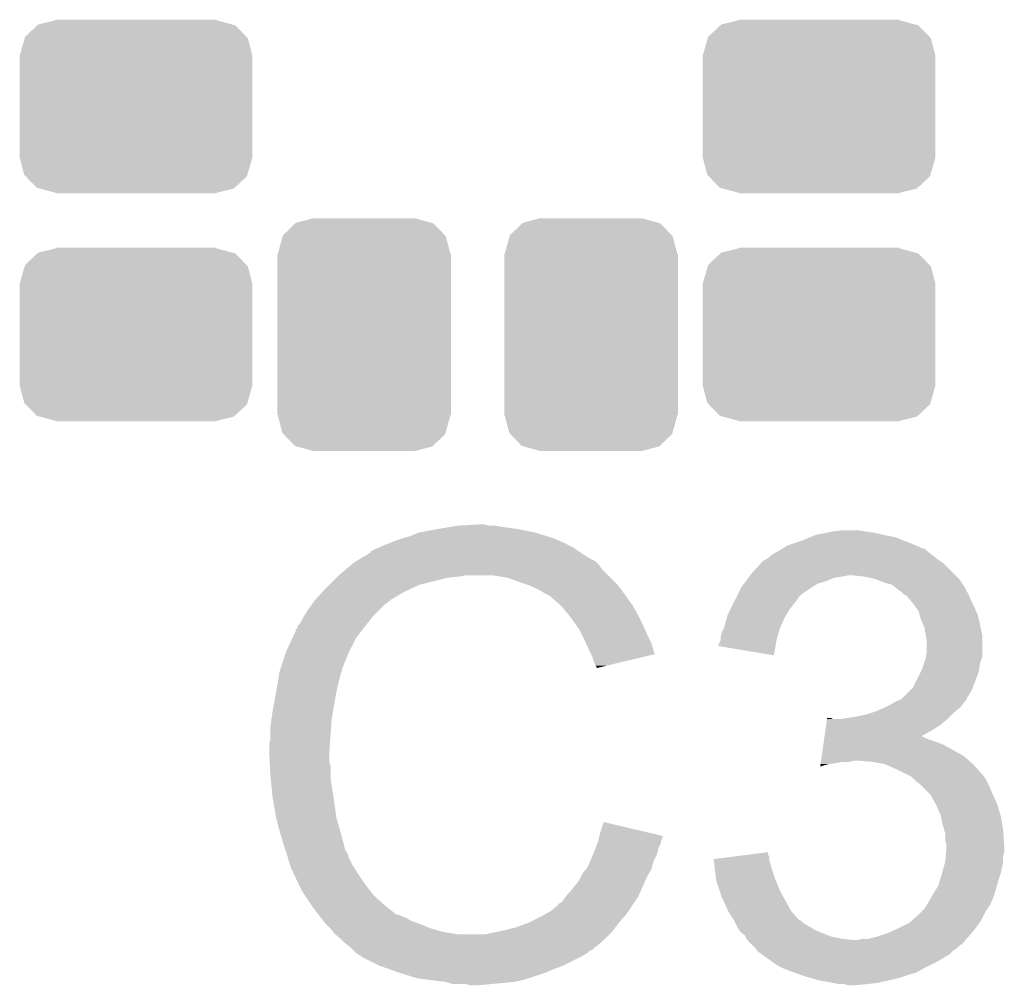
# Model space of a CAD drawing. Extents: x -0.05 to 0.95, y -0.15 to 1.54.
# Tile 39 of 45: x 0.4104 to 0.4955, y 1.2443 to 1.3277. Entities that reach past the tile are written whole.
import ezdxf

# ---------------------------------------------------------------- set-up
doc = ezdxf.new("R2010")
doc.units = 0
doc.layers.get('0').update_dxf_attribs({"linetype": 'CONTINUOUS'})
doc.layers.add('ACCEL_35_CLICK_V101_GTO', color=14, linetype='CONTINUOUS')
doc.layers.add('ACCEL_35_CLICK_V101_GTS', color=12, linetype='CONTINUOUS')

# ---------------------------------------------------------------- blocks, each defined once
blk = doc.blocks.new('CUSTOM_77')
for points in [[(-0.009584, 0.00602), (-0.00853, 0.00701), (0.009538, 0.00602), (0.008578, 0.00701)], [(-0.00853, 0.00701), (-0.008455, 0.007081), (0.008578, 0.00701), (0.008316, 0.007081)], [(-0.008455, 0.007081), (-0.00695, 0.00745), (0.008316, 0.007081), (0.00695, 0.00745)], [(-0.00695, 0.00745), (-0.00695, 0.0075), (0.00695, 0.00745), (0.00695, 0.0075)], [(-0.009619, 0.005898), (-0.009584, 0.00602), (0.009657, 0.005898), (0.009538, 0.00602)], [(-0.01005, 0.0044), (-0.009619, 0.005898), (0.01005, 0.0044), (0.009657, 0.005898)], [(-0.01005, -0.0044), (-0.01005, 0.0044), (0.01005, -0.0044), (0.01005, 0.0044)], [(-0.009657, -0.005898), (-0.01005, -0.0044), (0.009619, -0.005898), (0.01005, -0.0044)], [(-0.009538, -0.00602), (-0.009657, -0.005898), (0.009584, -0.00602), (0.009619, -0.005898)], [(-0.008578, -0.00701), (-0.009538, -0.00602), (0.00853, -0.00701), (0.009584, -0.00602)], [(-0.008316, -0.007081), (-0.008578, -0.00701), (0.008455, -0.007081), (0.00853, -0.00701)], [(-0.00695, -0.00745), (-0.008316, -0.007081), (0.00695, -0.00745), (0.008455, -0.007081)], [(-0.00695, -0.0075), (-0.00695, -0.00745), (0.00695, -0.0075), (0.00695, -0.00745)]]:
    blk.add_solid(points)
blk = doc.blocks.new('CUSTOM_78')
for points in [[(-0.00701, 0.008578), (-0.005946, 0.00961), (0.006979, 0.008578), (0.005978, 0.00961)], [(-0.005946, 0.00961), (-0.005898, 0.009657), (0.005978, 0.00961), (0.005812, 0.009657)], [(-0.005898, 0.009657), (-0.0044, 0.01005), (0.005812, 0.009657), (0.0044, 0.01005)], [(-0.007032, 0.008498), (-0.00701, 0.008578), (0.007057, 0.008498), (0.006979, 0.008578)], [(-0.00745, 0.007), (-0.007032, 0.008498), (0.00745, 0.007), (0.007057, 0.008498)], [(-0.0075, -0.00695), (-0.0075, 0.00695), (0.0075, -0.00695), (0.0075, 0.00695)], [(-0.00745, 0.00695), (-0.00745, 0.007), (0.00745, 0.00695), (0.00745, 0.007)], [(-0.00745, -0.007), (-0.00745, -0.00695), (0.00745, -0.007), (0.00745, -0.00695)], [(-0.007057, -0.008498), (-0.00745, -0.007), (0.007032, -0.008498), (0.00745, -0.007)], [(-0.006979, -0.008578), (-0.007057, -0.008498), (0.00701, -0.008578), (0.007032, -0.008498)], [(-0.005978, -0.00961), (-0.006979, -0.008578), (0.005946, -0.00961), (0.00701, -0.008578)], [(-0.005811, -0.009657), (-0.005978, -0.00961), (0.005898, -0.009657), (0.005946, -0.00961)], [(-0.0044, -0.01005), (-0.005811, -0.009657), (0.0044, -0.01005), (0.005898, -0.009657)]]:
    blk.add_solid(points)

msp = doc.modelspace()

# ---------------------------------------------------------------- linework, layer by layer
at = {"layer": 'ACCEL_35_CLICK_V101_GTO'}
for points in [[(0.4449, 1.2834), (0.4465, 1.2837), (0.455, 1.2834), (0.4535, 1.2837)], [(0.4465, 1.2837), (0.4477, 1.2839), (0.4535, 1.2837), (0.4521, 1.2839)], [(0.4477, 1.2839), (0.4483, 1.284), (0.4521, 1.2839), (0.4515, 1.284)], [(0.4483, 1.284), (0.4501, 1.2841), (0.451, 1.284), (0.4506, 1.2841)], [(0.4802, 1.2834), (0.4807, 1.2835), (0.4842, 1.2834), (0.4835, 1.2835)], [(0.4807, 1.2835), (0.4815, 1.2836), (0.4835, 1.2835), (0.4829, 1.2836)], [(0.4424, 1.2825), (0.4429, 1.2827), (0.4575, 1.2825), (0.45705, 1.2827)], [(0.4429, 1.2827), (0.4435, 1.2829), (0.45705, 1.2827), (0.4566, 1.2829)], [(0.4435, 1.2829), (0.4442, 1.2831), (0.4566, 1.2829), (0.45596, 1.2831)], [(0.4442, 1.2831), (0.4449, 1.2834), (0.45596, 1.2831), (0.455, 1.2834)], [(0.4768, 1.2823), (0.478, 1.2827), (0.48785, 1.2823), (0.48685, 1.2827)], [(0.478, 1.2827), (0.47872, 1.283), (0.48685, 1.2827), (0.4861, 1.283)], [(0.47872, 1.283), (0.4792, 1.2832), (0.4861, 1.283), (0.4851, 1.2832)], [(0.4792, 1.2832), (0.4802, 1.2834), (0.4851, 1.2832), (0.4842, 1.2834)], [(0.4408, 1.2817), (0.440801, 1.2818), (0.458859, 1.2817), (0.45872, 1.2818)], [(0.440801, 1.2818), (0.4412, 1.282), (0.45872, 1.2818), (0.45844, 1.282)], [(0.4412, 1.282), (0.4415, 1.2821), (0.45844, 1.282), (0.4583, 1.2821)], [(0.4415, 1.2821), (0.4419, 1.2823), (0.4583, 1.2821), (0.4579, 1.2823)], [(0.4419, 1.2823), (0.4424, 1.2825), (0.4579, 1.2823), (0.4575, 1.2825)], [(0.4756, 1.2816), (0.476, 1.2818), (0.4891, 1.2816), (0.48885, 1.2818)], [(0.476, 1.2818), (0.4763, 1.282), (0.48885, 1.2818), (0.4886, 1.282)], [(0.4763, 1.282), (0.476466, 1.2821), (0.4886, 1.282), (0.488201, 1.2821)], [(0.476466, 1.2821), (0.476632, 1.282199), (0.488201, 1.2821), (0.4882, 1.282199)], [(0.476632, 1.282199), (0.476633, 1.2822), (0.4882, 1.282199), (0.4881, 1.2822)], [(0.476633, 1.2822), (0.4768, 1.2823), (0.4881, 1.2822), (0.48785, 1.2823)], [(0.4393, 1.2808), (0.439466, 1.2809), (0.4603, 1.2808), (0.4602, 1.2809)], [(0.439466, 1.2809), (0.439633, 1.281), (0.4602, 1.2809), (0.46, 1.281)], [(0.439633, 1.281), (0.439799, 1.2811), (0.46, 1.281), (0.4599, 1.2811)], [(0.439799, 1.2811), (0.4398, 1.2811), (0.4599, 1.2811), (0.4598, 1.2811)], [(0.4398, 1.2811), (0.440633, 1.2816), (0.4598, 1.2811), (0.459, 1.2816)], [(0.440633, 1.2816), (0.4408, 1.2817), (0.459, 1.2816), (0.458859, 1.2817)], [(0.474427, 1.2807), (0.4747, 1.281), (0.4903, 1.2807), (0.48988, 1.281)], [(0.4748, 1.281), (0.4749, 1.2811), (0.48988, 1.281), (0.48974, 1.2811)], [(0.4749, 1.2811), (0.4751, 1.2812), (0.48974, 1.2811), (0.4896, 1.2812)], [(0.4751, 1.2812), (0.4753, 1.2814), (0.4896, 1.2812), (0.48935, 1.2814)], [(0.4753, 1.2814), (0.4756, 1.2816), (0.48935, 1.2814), (0.4891, 1.2816)], [(0.438, 1.2797), (0.438709, 1.2803), (0.4613, 1.2797), (0.4607, 1.2803)], [(0.438709, 1.2803), (0.439064, 1.2806), (0.4607, 1.2803), (0.4605, 1.2806)], [(0.439064, 1.2806), (0.4393, 1.2808), (0.4605, 1.2806), (0.4603, 1.2808)], [(0.4737, 1.2799), (0.474427, 1.2807), (0.4911, 1.2799), (0.4903, 1.2807)], [(0.4372, 1.2789), (0.4378, 1.2795), (0.445, 1.2789), (0.4474, 1.2795)], [(0.4378, 1.2795), (0.4379, 1.2796), (0.4474, 1.2795), (0.4484, 1.2796)], [(0.4379, 1.2796), (0.438, 1.2797), (0.4484, 1.2796), (0.4489, 1.2797)], [(0.4526, 1.2795), (0.4514, 1.2797), (0.4615, 1.2795), (0.4613, 1.2797)], [(0.4537, 1.2791), (0.4526, 1.2795), (0.4619, 1.2791), (0.4615, 1.2795)], [(0.473025, 1.279), (0.473175, 1.2792), (0.4794, 1.279), (0.4801, 1.2792)], [(0.473175, 1.2792), (0.4734, 1.2795), (0.4801, 1.2792), (0.4808, 1.2795)], [(0.4734, 1.2795), (0.473475, 1.2796), (0.4808, 1.2795), (0.4815, 1.2796)], [(0.473475, 1.2796), (0.47355, 1.2797), (0.4815, 1.2796), (0.482, 1.2797)], [(0.47355, 1.2797), (0.4737, 1.2799), (0.4913, 1.2797), (0.4911, 1.2799)], [(0.4834, 1.2796), (0.4825, 1.2797), (0.4914, 1.2796), (0.4913, 1.2797)], [(0.4843, 1.2794), (0.4834, 1.2796), (0.4916, 1.2794), (0.4914, 1.2796)], [(0.4851, 1.2791), (0.4843, 1.2794), (0.4918, 1.2791), (0.4916, 1.2794)], [(0.436627, 1.2783), (0.4369, 1.2786), (0.4437, 1.2783), (0.44435, 1.2786)], [(0.4369, 1.2786), (0.4372, 1.2789), (0.44435, 1.2786), (0.445, 1.2789)], [(0.454, 1.279), (0.4537, 1.2791), (0.462, 1.279), (0.4619, 1.2791)], [(0.4546, 1.2788), (0.454, 1.279), (0.46216, 1.2788), (0.462, 1.279)], [(0.4552, 1.2785), (0.4546, 1.2788), (0.4624, 1.2785), (0.46216, 1.2788)], [(0.4554, 1.2784), (0.4552, 1.2785), (0.462471, 1.2784), (0.4624, 1.2785)], [(0.4559, 1.2781), (0.4554, 1.2784), (0.462686, 1.2781), (0.462471, 1.2784)], [(0.47245, 1.278), (0.4727, 1.2785), (0.4779, 1.278), (0.4786, 1.2785)], [(0.4727, 1.2785), (0.4728, 1.2787), (0.4786, 1.2785), (0.47892, 1.2787)], [(0.4728, 1.2787), (0.473025, 1.279), (0.47892, 1.2787), (0.4794, 1.279)], [(0.4858, 1.2789), (0.4851, 1.2791), (0.491933, 1.2789), (0.4918, 1.2791)], [(0.4863, 1.2785), (0.4858, 1.2789), (0.4922, 1.2785), (0.491933, 1.2789)], [(0.486434, 1.2784), (0.4863, 1.2785), (0.4922, 1.2784), (0.4922, 1.2785)], [(0.4867, 1.2782), (0.486434, 1.2784), (0.492333, 1.2782), (0.4922, 1.2784)], [(0.43569, 1.2772), (0.4359, 1.2775), (0.442, 1.2772), (0.4424, 1.2775)], [(0.4359, 1.2775), (0.435991, 1.2776), (0.4424, 1.2775), (0.4425, 1.2776)], [(0.435991, 1.2776), (0.436627, 1.2783), (0.4425, 1.2776), (0.4437, 1.2783)], [(0.4563, 1.2779), (0.4559, 1.2781), (0.462829, 1.2779), (0.462686, 1.2781)], [(0.4564, 1.2778), (0.4563, 1.2779), (0.4629, 1.2778), (0.462829, 1.2779)], [(0.457188, 1.2771), (0.4564, 1.2778), (0.4634, 1.2771), (0.4629, 1.2778)], [(0.47205, 1.2772), (0.47225, 1.2776), (0.4773, 1.2772), (0.4776, 1.2776)], [(0.47225, 1.2776), (0.4724, 1.2779), (0.4776, 1.2776), (0.4778, 1.2779)], [(0.4724, 1.2779), (0.47245, 1.278), (0.4778, 1.2779), (0.4779, 1.278)], [(0.4868, 1.2781), (0.4867, 1.2782), (0.4924, 1.2781), (0.492333, 1.2782)], [(0.4869, 1.278), (0.4868, 1.2781), (0.49244, 1.278), (0.4924, 1.2781)], [(0.487343, 1.2776), (0.487, 1.278), (0.4926, 1.2776), (0.49244, 1.278)], [(0.4876, 1.2773), (0.487343, 1.2776), (0.49275, 1.2773), (0.4926, 1.2776)], [(0.4352, 1.2765), (0.43569, 1.2772), (0.4413, 1.2765), (0.442, 1.2772)], [(0.4573, 1.277), (0.457188, 1.2771), (0.463457, 1.277), (0.4634, 1.2771)], [(0.45778, 1.2764), (0.4573, 1.277), (0.4638, 1.2764), (0.463457, 1.277)], [(0.4716, 1.2763), (0.4718, 1.2767), (0.476671, 1.2763), (0.4769, 1.2767)], [(0.4718, 1.2767), (0.47205, 1.2772), (0.4769, 1.2767), (0.4773, 1.2772)], [(0.487814, 1.277), (0.4876, 1.2773), (0.4929, 1.277), (0.49275, 1.2773)], [(0.4881, 1.2766), (0.487814, 1.277), (0.493071, 1.2766), (0.4929, 1.277)], [(0.4347, 1.2756), (0.4349, 1.276), (0.440511, 1.2756), (0.440822, 1.276)], [(0.4349, 1.276), (0.43496, 1.2761), (0.440822, 1.276), (0.4409, 1.2761)], [(0.43496, 1.2761), (0.4352, 1.2765), (0.4409, 1.2761), (0.4413, 1.2765)], [(0.4581, 1.276), (0.45778, 1.2764), (0.464, 1.276), (0.4638, 1.2764)], [(0.45838, 1.2756), (0.4581, 1.276), (0.4642, 1.2756), (0.464, 1.276)], [(0.4713, 1.2752), (0.471518, 1.276), (0.476144, 1.2752), (0.4765, 1.276)], [(0.471518, 1.276), (0.4716, 1.2763), (0.4765, 1.276), (0.476671, 1.2763)], [(0.488186, 1.2763), (0.4881, 1.2766), (0.4932, 1.2763), (0.493071, 1.2766)], [(0.4883, 1.2759), (0.488186, 1.2763), (0.4933, 1.2759), (0.4932, 1.2763)], [(0.488471, 1.2755), (0.4883, 1.2759), (0.4934, 1.2755), (0.4933, 1.2759)], [(0.434018, 1.2743), (0.4343, 1.2749), (0.4395, 1.2743), (0.439967, 1.2749)], [(0.4343, 1.275), (0.4344, 1.2751), (0.440045, 1.275), (0.440122, 1.2751)], [(0.4343, 1.2749), (0.4343, 1.275), (0.439967, 1.2749), (0.440045, 1.275)], [(0.4344, 1.2751), (0.4345, 1.2754), (0.440122, 1.2751), (0.440356, 1.2754)], [(0.4345, 1.2754), (0.4347, 1.2756), (0.440356, 1.2754), (0.440511, 1.2756)], [(0.4588, 1.275), (0.45838, 1.2756), (0.464467, 1.275), (0.4642, 1.2756)], [(0.45895, 1.2747), (0.4588, 1.275), (0.4646, 1.2747), (0.464467, 1.275)], [(0.4711, 1.2748), (0.47125, 1.2751), (0.476018, 1.2748), (0.4761, 1.2751)], [(0.47125, 1.2751), (0.4713, 1.2752), (0.4761, 1.2751), (0.476144, 1.2752)], [(0.4886, 1.2752), (0.488471, 1.2755), (0.49346, 1.2752), (0.4934, 1.2755)], [(0.4887, 1.2746), (0.4886, 1.2752), (0.49358, 1.2746), (0.49346, 1.2752)], [(0.4335, 1.2732), (0.434018, 1.2743), (0.43895, 1.2732), (0.4395, 1.2743)], [(0.4593, 1.274), (0.45895, 1.2747), (0.46495, 1.274), (0.4646, 1.2747)], [(0.47095, 1.274), (0.471, 1.2741), (0.4758, 1.274), (0.475827, 1.2741)], [(0.471, 1.2744), (0.4711, 1.2748), (0.475909, 1.2744), (0.476018, 1.2748)], [(0.471, 1.2741), (0.471, 1.2744), (0.475827, 1.2741), (0.475909, 1.2744)], [(0.48872, 1.2745), (0.4887, 1.2746), (0.4936, 1.2745), (0.49358, 1.2746)], [(0.4888, 1.2741), (0.48872, 1.2745), (0.4936, 1.2741), (0.4936, 1.2745)], [(0.4888, 1.2731), (0.4888, 1.2741), (0.4936, 1.2731), (0.4936, 1.2741)], [(0.433467, 1.2731), (0.4335, 1.2732), (0.4389, 1.2731), (0.43895, 1.2732)], [(0.459344, 1.2739), (0.4593, 1.274), (0.465, 1.2739), (0.46495, 1.274)], [(0.4597, 1.2731), (0.459344, 1.2739), (0.465239, 1.2731), (0.465, 1.2739)], [(0.4708, 1.2737), (0.47095, 1.274), (0.47575, 1.2737), (0.4758, 1.274)], [(0.4708, 1.273601), (0.4708, 1.2737), (0.475733, 1.273601), (0.47575, 1.2737)], [(0.475599, 1.2728), (0.4708, 1.273601), (0.475599, 1.2728), (0.475733, 1.273601)], [(0.433067, 1.2719), (0.433467, 1.2731), (0.4384, 1.2719), (0.4389, 1.2731)], [(0.4598, 1.2729), (0.4597, 1.2731), (0.465299, 1.2729), (0.465239, 1.2731)], [(0.4599, 1.2727), (0.4598, 1.2729), (0.464466, 1.2727), (0.465299, 1.2729)], [(0.4601, 1.2721), (0.4599, 1.2727), (0.461964, 1.2721), (0.464466, 1.2727)], [(0.488567, 1.2721), (0.4887, 1.2725), (0.4934, 1.2721), (0.493533, 1.2725)], [(0.4887, 1.2725), (0.488733, 1.2727), (0.493533, 1.2725), (0.4936, 1.2727)], [(0.488733, 1.2727), (0.4888, 1.2731), (0.4936, 1.2727), (0.4936, 1.2731)], [(0.4329, 1.2714), (0.432933, 1.2715), (0.43825, 1.2714), (0.4383, 1.2715)], [(0.432933, 1.2715), (0.433, 1.2717), (0.4383, 1.2715), (0.4383, 1.2717)], [(0.433, 1.2717), (0.433033, 1.2718), (0.4383, 1.2717), (0.4384, 1.2718)], [(0.433033, 1.2718), (0.433067, 1.2719), (0.4384, 1.2718), (0.4384, 1.2719)], [(0.4602, 1.2719), (0.4601, 1.2721), (0.46113, 1.2719), (0.461964, 1.2721)], [(0.4603, 1.2718), (0.4602, 1.2719), (0.460713, 1.2718), (0.46113, 1.2719)], [(0.4603, 1.271701), (0.4603, 1.2718), (0.4603, 1.271701), (0.460713, 1.2718)], [(0.4883, 1.2714), (0.4884, 1.2716), (0.4933, 1.2714), (0.493329, 1.2716)], [(0.4884, 1.2716), (0.488567, 1.2721), (0.493329, 1.2716), (0.4934, 1.2721)], [(0.43275, 1.2705), (0.432883, 1.2713), (0.438, 1.2705), (0.4382, 1.2713)], [(0.432883, 1.2713), (0.4329, 1.2714), (0.4382, 1.2713), (0.43825, 1.2714)], [(0.4876, 1.27), (0.4883, 1.2714), (0.492775, 1.27), (0.4933, 1.2714)], [(0.4326, 1.2696), (0.43275, 1.2705), (0.4378, 1.2696), (0.438, 1.2705)], [(0.4867, 1.2691), (0.4874, 1.2698), (0.492263, 1.2691), (0.4927, 1.2698)], [(0.4874, 1.2698), (0.4876, 1.27), (0.4927, 1.2698), (0.492775, 1.27)], [(0.432394, 1.2685), (0.4326, 1.2696), (0.4376, 1.2685), (0.4378, 1.2696)], [(0.4864, 1.2689), (0.48655, 1.269), (0.4922, 1.2689), (0.4922, 1.269)], [(0.48655, 1.269), (0.4867, 1.2691), (0.4922, 1.269), (0.492263, 1.2691)], [(0.4323, 1.268), (0.432394, 1.2685), (0.437517, 1.268), (0.4376, 1.2685)], [(0.4845, 1.268), (0.485175, 1.2683), (0.491325, 1.268), (0.4917, 1.2683)], [(0.485175, 1.2683), (0.4854, 1.2684), (0.4917, 1.2683), (0.491775, 1.2684)], [(0.4854, 1.2684), (0.48594, 1.2687), (0.491775, 1.2684), (0.492, 1.2687)], [(0.48594, 1.2687), (0.4863, 1.2689), (0.492, 1.2687), (0.4922, 1.2689)], [(0.4321, 1.2666), (0.4322, 1.2673), (0.43735, 1.2666), (0.4374, 1.2673)], [(0.4322, 1.2673), (0.4323, 1.268), (0.4374, 1.2673), (0.437517, 1.268)], [(0.480115, 1.2668), (0.480187, 1.2673), (0.49, 1.2668), (0.490583, 1.2673)], [(0.480187, 1.2673), (0.480201, 1.2674), (0.4807, 1.2673), (0.4805, 1.2674)], [(0.480201, 1.2674), (0.480201, 1.2674), (0.4805, 1.2674), (0.480201, 1.2674)], [(0.4814, 1.2673), (0.482, 1.2674), (0.490583, 1.2673), (0.4907, 1.2674)], [(0.482, 1.2674), (0.4827, 1.2675), (0.4907, 1.2674), (0.4908, 1.2675)], [(0.4827, 1.2675), (0.4836, 1.2677), (0.4908, 1.2675), (0.491, 1.2677)], [(0.4836, 1.2677), (0.4842, 1.2679), (0.491, 1.2677), (0.4912, 1.2679)], [(0.4842, 1.2679), (0.4845, 1.268), (0.4912, 1.2679), (0.491325, 1.268)], [(0.4321, 1.2655), (0.4321, 1.2666), (0.437271, 1.2655), (0.43735, 1.2666)], [(0.480043, 1.2663), (0.480115, 1.2668), (0.4892, 1.2663), (0.49, 1.2668)], [(0.479915, 1.2654), (0.479943, 1.2656), (0.4894, 1.2654), (0.4888, 1.2656)], [(0.479943, 1.2656), (0.479972, 1.2658), (0.4888, 1.2656), (0.4884, 1.2658)], [(0.479972, 1.2658), (0.480043, 1.2663), (0.488303, 1.2658), (0.4892, 1.2663)], [(0.479972, 1.2658), (0.479972, 1.2658), (0.4884, 1.2658), (0.488303, 1.2658)], [(0.432, 1.2651), (0.4321, 1.2655), (0.437243, 1.2651), (0.437271, 1.2655)], [(0.432, 1.2645), (0.432, 1.2651), (0.4372, 1.2645), (0.437243, 1.2651)], [(0.479729, 1.2641), (0.479872, 1.2651), (0.492, 1.2641), (0.4902, 1.2651)], [(0.479872, 1.2651), (0.479915, 1.2654), (0.4902, 1.2651), (0.4894, 1.2654)], [(0.432045, 1.2636), (0.432, 1.2645), (0.4372, 1.2636), (0.4372, 1.2645)], [(0.479671, 1.2637), (0.479729, 1.2641), (0.492457, 1.2637), (0.492, 1.2641)], [(0.43206, 1.2633), (0.432045, 1.2636), (0.4373, 1.2633), (0.4372, 1.2636)], [(0.4321, 1.2625), (0.43206, 1.2633), (0.4373, 1.2625), (0.4373, 1.2633)], [(0.4796, 1.263201), (0.479629, 1.2634), (0.4796, 1.263201), (0.4803, 1.2634)], [(0.479629, 1.2634), (0.479643, 1.2635), (0.4803, 1.2634), (0.481, 1.2635)], [(0.479643, 1.2635), (0.479657, 1.2636), (0.481, 1.2635), (0.4816, 1.2636)], [(0.479657, 1.2636), (0.479671, 1.2637), (0.4821, 1.2636), (0.4825, 1.2637)], [(0.4841, 1.2636), (0.4829, 1.2637), (0.492571, 1.2636), (0.492457, 1.2637)], [(0.4852, 1.2634), (0.4841, 1.2636), (0.4928, 1.2634), (0.492571, 1.2636)], [(0.4861, 1.263), (0.4852, 1.2634), (0.493156, 1.263), (0.4928, 1.2634)], [(0.4871, 1.2625), (0.4861, 1.263), (0.4936, 1.2625), (0.493156, 1.263)], [(0.43213, 1.2622), (0.4321, 1.2625), (0.4373, 1.2622), (0.4373, 1.2625)], [(0.43219, 1.2616), (0.43213, 1.2622), (0.4374, 1.2616), (0.4373, 1.2622)], [(0.4873, 1.2624), (0.4871, 1.2625), (0.4937, 1.2624), (0.4936, 1.2625)], [(0.4875, 1.2623), (0.4873, 1.2624), (0.493767, 1.2623), (0.4937, 1.2624)], [(0.4877, 1.2621), (0.4875, 1.2623), (0.4939, 1.2621), (0.493767, 1.2623)], [(0.4323, 1.2605), (0.43219, 1.2616), (0.437569, 1.2605), (0.4374, 1.2616)], [(0.4879, 1.2619), (0.4877, 1.2621), (0.494, 1.2619), (0.4939, 1.2621)], [(0.4882, 1.2617), (0.4879, 1.2619), (0.4941, 1.2617), (0.494, 1.2619)], [(0.4884, 1.2615), (0.4882, 1.2617), (0.4942, 1.2615), (0.4941, 1.2617)], [(0.4891, 1.2608), (0.4884, 1.2615), (0.4945, 1.2608), (0.4942, 1.2615)], [(0.432335, 1.2603), (0.4323, 1.2605), (0.4376, 1.2603), (0.437569, 1.2605)], [(0.4896, 1.2599), (0.4891, 1.2608), (0.4949, 1.2599), (0.4945, 1.2608)], [(0.4326, 1.2588), (0.432335, 1.2603), (0.4378, 1.2588), (0.4376, 1.2603)], [(0.49, 1.259), (0.4896, 1.2599), (0.49517, 1.259), (0.4949, 1.2599)], [(0.4328, 1.258), (0.4326, 1.2588), (0.438029, 1.258), (0.4378, 1.2588)], [(0.490022, 1.2589), (0.49, 1.259), (0.4952, 1.2589), (0.49517, 1.259)], [(0.4902, 1.2581), (0.490022, 1.2589), (0.495333, 1.2581), (0.4952, 1.2589)], [(0.432972, 1.2574), (0.4328, 1.258), (0.4382, 1.2574), (0.438029, 1.258)], [(0.4606, 1.2575), (0.460901, 1.2584), (0.464723, 1.2575), (0.460901, 1.2584)], [(0.490314, 1.2577), (0.4902, 1.2581), (0.4954, 1.2577), (0.495333, 1.2581)], [(0.4332, 1.2566), (0.432972, 1.2574), (0.438414, 1.2566), (0.4382, 1.2574)], [(0.46045, 1.2569), (0.4605, 1.2571), (0.4659, 1.2569), (0.466, 1.2571)], [(0.4605, 1.2571), (0.460525, 1.257199), (0.466, 1.2571), (0.466, 1.257199)], [(0.460525, 1.257199), (0.4606, 1.2575), (0.466, 1.257199), (0.464723, 1.2575)], [(0.4904, 1.2574), (0.490314, 1.2577), (0.495422, 1.2574), (0.4954, 1.2577)], [(0.4904, 1.2568), (0.4904, 1.2574), (0.495464, 1.2568), (0.495422, 1.2574)], [(0.433433, 1.2559), (0.4332, 1.2566), (0.4386, 1.2559), (0.438414, 1.2566)], [(0.460175, 1.2561), (0.460325, 1.2565), (0.4656, 1.2561), (0.4658, 1.2565)], [(0.460325, 1.2565), (0.4604, 1.2567), (0.4658, 1.2565), (0.46585, 1.2567)], [(0.4604, 1.2567), (0.46045, 1.2569), (0.46585, 1.2567), (0.4659, 1.2569)], [(0.4905, 1.2565), (0.4904, 1.2568), (0.495486, 1.2565), (0.495464, 1.2568)], [(0.490467, 1.2558), (0.4905, 1.2562), (0.4955, 1.2558), (0.4955, 1.2562)], [(0.4905, 1.2563), (0.4905, 1.2565), (0.4955, 1.2563), (0.495486, 1.2565)], [(0.4905, 1.2562), (0.4905, 1.2563), (0.4955, 1.2562), (0.4955, 1.2563)], [(0.433467, 1.2558), (0.433433, 1.2559), (0.4387, 1.2558), (0.4386, 1.2559)], [(0.433533, 1.2556), (0.433467, 1.2558), (0.4388, 1.2556), (0.4387, 1.2558)], [(0.4336, 1.2554), (0.433533, 1.2556), (0.438867, 1.2554), (0.4388, 1.2556)], [(0.433625, 1.2553), (0.4336, 1.2554), (0.4389, 1.2553), (0.438867, 1.2554)], [(0.459714, 1.255), (0.459971, 1.2556), (0.4652, 1.255), (0.4655, 1.2556)], [(0.459971, 1.2556), (0.4601, 1.2559), (0.4655, 1.2556), (0.46556, 1.2559)], [(0.4601, 1.2559), (0.460175, 1.2561), (0.46556, 1.2559), (0.4656, 1.2561)], [(0.470401, 1.2552), (0.471968, 1.2554), (0.4752, 1.2552), (0.4752, 1.2554)], [(0.471968, 1.2554), (0.473537, 1.2556), (0.4752, 1.2554), (0.4751, 1.2556)], [(0.473537, 1.2556), (0.4751, 1.255799), (0.4751, 1.2556), (0.4751, 1.255799)], [(0.4904, 1.255), (0.490442, 1.2555), (0.4954, 1.255), (0.4954, 1.2555)], [(0.490442, 1.2555), (0.490467, 1.2558), (0.4954, 1.2555), (0.4955, 1.2558)], [(0.4337, 1.255), (0.433625, 1.2553), (0.43905, 1.255), (0.4389, 1.2553)], [(0.4338, 1.2547), (0.4337, 1.255), (0.4392, 1.2547), (0.43905, 1.255)], [(0.4339, 1.2544), (0.4338, 1.2547), (0.439388, 1.2544), (0.4392, 1.2547)], [(0.45934, 1.2543), (0.4595, 1.2545), (0.465, 1.2543), (0.465057, 1.2545)], [(0.4595, 1.2545), (0.459714, 1.255), (0.465057, 1.2545), (0.4652, 1.255)], [(0.470412, 1.2551), (0.470401, 1.2552), (0.4752, 1.2551), (0.4752, 1.2552)], [(0.470445, 1.2548), (0.470412, 1.2551), (0.4753, 1.2548), (0.4752, 1.2551)], [(0.470489, 1.2544), (0.470445, 1.2548), (0.4754, 1.2544), (0.4753, 1.2548)], [(0.490127, 1.254), (0.4904, 1.255), (0.4952, 1.254), (0.4954, 1.255)], [(0.434, 1.2542), (0.4339, 1.2544), (0.439512, 1.2542), (0.439388, 1.2544)], [(0.434141, 1.2539), (0.434, 1.2542), (0.4397, 1.2539), (0.439512, 1.2542)], [(0.434565, 1.253), (0.434141, 1.2539), (0.4403, 1.253), (0.4397, 1.2539)], [(0.4589, 1.2536), (0.4591, 1.254), (0.4646, 1.2536), (0.464829, 1.254)], [(0.4591, 1.254), (0.45934, 1.2543), (0.464829, 1.254), (0.465, 1.2543)], [(0.470589, 1.2535), (0.470489, 1.2544), (0.4757, 1.2535), (0.4754, 1.2544)], [(0.48995, 1.2534), (0.4901, 1.2539), (0.495, 1.2534), (0.495167, 1.2539)], [(0.4901, 1.2539), (0.490127, 1.254), (0.495167, 1.2539), (0.4952, 1.254)], [(0.4348, 1.2525), (0.434565, 1.253), (0.4407, 1.2525), (0.4403, 1.253)], [(0.4581, 1.2525), (0.4584, 1.2529), (0.464119, 1.2525), (0.464294, 1.2529)], [(0.4584, 1.2529), (0.4588, 1.2534), (0.464294, 1.2529), (0.464512, 1.2534)], [(0.4588, 1.2534), (0.4589, 1.2536), (0.464512, 1.2534), (0.4646, 1.2536)], [(0.4706, 1.2534), (0.470589, 1.2535), (0.47574, 1.2534), (0.4757, 1.2535)], [(0.4709, 1.2525), (0.4706, 1.2534), (0.4761, 1.2525), (0.47574, 1.2534)], [(0.4893, 1.2521), (0.4898, 1.2529), (0.494629, 1.2521), (0.494857, 1.2529)], [(0.4898, 1.2529), (0.48995, 1.2534), (0.494857, 1.2529), (0.495, 1.2534)], [(0.435133, 1.252), (0.4348, 1.2525), (0.4411, 1.252), (0.4407, 1.2525)], [(0.435667, 1.2512), (0.435133, 1.252), (0.442, 1.2512), (0.4411, 1.252)], [(0.4575, 1.2518), (0.45765, 1.252), (0.463767, 1.2518), (0.4639, 1.252)], [(0.45765, 1.252), (0.4578, 1.2522), (0.4639, 1.252), (0.463987, 1.2522)], [(0.4578, 1.2522), (0.4581, 1.2525), (0.463987, 1.2522), (0.464119, 1.2525)], [(0.4711, 1.2519), (0.4709, 1.2525), (0.476433, 1.2519), (0.4761, 1.2525)], [(0.4889, 1.2514), (0.489243, 1.252), (0.494343, 1.2514), (0.4946, 1.252)], [(0.489243, 1.252), (0.4893, 1.2521), (0.4946, 1.252), (0.494629, 1.2521)], [(0.4358, 1.251), (0.435667, 1.2512), (0.44225, 1.251), (0.442, 1.2512)], [(0.4563, 1.2507), (0.4568, 1.2511), (0.463033, 1.2507), (0.4633, 1.2511)], [(0.4568, 1.2511), (0.4571, 1.2514), (0.4633, 1.2511), (0.4635, 1.2514)], [(0.4571, 1.2514), (0.4573, 1.2515), (0.4635, 1.2514), (0.463567, 1.2515)], [(0.4573, 1.2515), (0.4575, 1.2518), (0.463567, 1.2515), (0.463767, 1.2518)], [(0.471654, 1.2507), (0.4711, 1.2519), (0.4771, 1.2507), (0.476433, 1.2519)], [(0.4886, 1.2509), (0.48884, 1.2513), (0.494033, 1.2509), (0.4943, 1.2513)], [(0.48884, 1.2513), (0.4889, 1.2514), (0.4943, 1.2513), (0.494343, 1.2514)], [(0.436262, 1.2504), (0.4358, 1.251), (0.443, 1.2504), (0.44225, 1.251)], [(0.436415, 1.2502), (0.436262, 1.2504), (0.4436, 1.2502), (0.4432, 1.2504)], [(0.436262, 1.2504), (0.436262, 1.2504), (0.4432, 1.2504), (0.443, 1.2504)], [(0.4544, 1.2497), (0.4556, 1.2503), (0.4622, 1.2497), (0.462725, 1.2503)], [(0.4556, 1.2503), (0.45595, 1.2505), (0.462725, 1.2503), (0.4629, 1.2505)], [(0.45595, 1.2505), (0.4563, 1.2507), (0.4629, 1.2505), (0.463033, 1.2507)], [(0.4717, 1.2506), (0.471654, 1.2507), (0.477188, 1.2506), (0.4771, 1.2507)], [(0.4721, 1.25), (0.4717, 1.2506), (0.477713, 1.25), (0.477188, 1.2506)], [(0.487525, 1.2499), (0.4882, 1.2505), (0.4935, 1.2499), (0.4938, 1.2505)], [(0.4882, 1.2505), (0.4884, 1.2507), (0.4938, 1.2505), (0.4939, 1.2507)], [(0.4884, 1.2507), (0.4886, 1.2509), (0.4939, 1.2507), (0.494033, 1.2509)], [(0.436492, 1.2501), (0.436415, 1.2502), (0.4439, 1.2501), (0.4436, 1.2502)], [(0.436646, 1.2499), (0.436492, 1.2501), (0.4442, 1.2499), (0.4439, 1.2501)], [(0.4368, 1.2497), (0.436646, 1.2499), (0.444733, 1.2497), (0.4442, 1.2499)], [(0.4369, 1.2496), (0.4368, 1.2497), (0.445, 1.2496), (0.444733, 1.2497)], [(0.4373, 1.2492), (0.4369, 1.2496), (0.446, 1.2492), (0.445, 1.2496)], [(0.4533, 1.2493), (0.4544, 1.2497), (0.4619, 1.2493), (0.4622, 1.2497)], [(0.47215, 1.2499), (0.4721, 1.25), (0.4778, 1.2499), (0.477713, 1.25)], [(0.47225, 1.2497), (0.47215, 1.2499), (0.4781, 1.2497), (0.4779, 1.2499)], [(0.47215, 1.2499), (0.47215, 1.2499), (0.4779, 1.2499), (0.4778, 1.2499)], [(0.4724, 1.2494), (0.47225, 1.2497), (0.4786, 1.2494), (0.4781, 1.2497)], [(0.47258, 1.2491), (0.4724, 1.2494), (0.4791, 1.2491), (0.4786, 1.2494)], [(0.4863, 1.2492), (0.4873, 1.2497), (0.493, 1.2492), (0.493357, 1.2497)], [(0.4873, 1.2497), (0.487525, 1.2499), (0.493357, 1.2497), (0.4935, 1.2499)], [(0.43754, 1.2489), (0.4373, 1.2492), (0.4471, 1.2489), (0.446, 1.2492)], [(0.4377, 1.2487), (0.43754, 1.2489), (0.4483, 1.2487), (0.4471, 1.2489)], [(0.4382, 1.2483), (0.4377, 1.2487), (0.461, 1.2483), (0.4614, 1.2487)], [(0.4507, 1.2487), (0.4511, 1.2488), (0.4614, 1.2487), (0.4615, 1.2488)], [(0.4511, 1.2488), (0.4516, 1.2489), (0.4615, 1.2488), (0.4616, 1.2489)], [(0.4516, 1.2489), (0.4521, 1.249), (0.4616, 1.2489), (0.461675, 1.249)], [(0.4521, 1.249), (0.4533, 1.2493), (0.461675, 1.249), (0.4619, 1.2493)], [(0.4727, 1.2489), (0.47258, 1.2491), (0.479566, 1.2489), (0.4791, 1.2491)], [(0.472833, 1.2488), (0.4727, 1.2489), (0.4798, 1.2488), (0.479566, 1.2489)], [(0.4731, 1.2486), (0.472833, 1.2488), (0.480333, 1.2486), (0.4798, 1.2488)], [(0.47315, 1.2485), (0.4731, 1.2486), (0.4806, 1.2485), (0.480333, 1.2486)], [(0.4845, 1.2485), (0.4854, 1.2488), (0.4924, 1.2485), (0.492657, 1.2488)], [(0.4854, 1.2488), (0.4863, 1.2492), (0.492657, 1.2488), (0.493, 1.2492)], [(0.4386, 1.2479), (0.4382, 1.2483), (0.460543, 1.2479), (0.461, 1.2483)], [(0.439, 1.2476), (0.4386, 1.2479), (0.4602, 1.2476), (0.460543, 1.2479)], [(0.47325, 1.2483), (0.47315, 1.2485), (0.4816, 1.2483), (0.4806, 1.2485)], [(0.4733, 1.2482), (0.47325, 1.2483), (0.482598, 1.2482), (0.4816, 1.2483)], [(0.4737, 1.2478), (0.4733, 1.2482), (0.4918, 1.2478), (0.492143, 1.2482)], [(0.4733, 1.2482), (0.4733, 1.2482), (0.4826, 1.2482), (0.482598, 1.2482)], [(0.474, 1.2475), (0.4737, 1.2478), (0.4914, 1.2475), (0.4917, 1.2478)], [(0.4737, 1.2478), (0.4737, 1.2478), (0.4917, 1.2478), (0.4918, 1.2478)], [(0.4829, 1.2482), (0.4831, 1.2483), (0.492143, 1.2482), (0.492228, 1.2483)], [(0.4837, 1.2483), (0.4845, 1.2485), (0.492228, 1.2483), (0.4924, 1.2485)], [(0.439001, 1.247599), (0.439, 1.2476), (0.4601, 1.247599), (0.4602, 1.2476)], [(0.4392, 1.2474), (0.439001, 1.247599), (0.46, 1.2474), (0.4601, 1.247599)], [(0.4393, 1.2473), (0.4392, 1.2474), (0.4597, 1.2473), (0.46, 1.2474)], [(0.4395, 1.2471), (0.4393, 1.2473), (0.4595, 1.2471), (0.4597, 1.2473)], [(0.4398, 1.2469), (0.4395, 1.2471), (0.459167, 1.2469), (0.4595, 1.2471)], [(0.4399, 1.246801), (0.439899, 1.2469), (0.459001, 1.246801), (0.459167, 1.2469)], [(0.4741, 1.2474), (0.474, 1.2475), (0.49125, 1.2474), (0.4914, 1.2475)], [(0.4741, 1.2473), (0.4741, 1.2474), (0.491101, 1.2473), (0.49125, 1.2474)], [(0.474101, 1.2473), (0.4741, 1.2473), (0.4911, 1.2473), (0.491101, 1.2473)], [(0.474521, 1.247), (0.474101, 1.2473), (0.4908, 1.247), (0.4911, 1.2473)], [(0.47536, 1.2464), (0.474521, 1.247), (0.4898, 1.2464), (0.4908, 1.247)], [(0.439901, 1.2468), (0.4399, 1.246801), (0.459, 1.2468), (0.459001, 1.246801)], [(0.4415, 1.246), (0.439901, 1.2468), (0.4574, 1.246), (0.459, 1.2468)], [(0.44235, 1.2457), (0.4415, 1.246), (0.4566, 1.2457), (0.4574, 1.246)], [(0.4755, 1.2463), (0.47536, 1.2464), (0.4896, 1.2463), (0.4898, 1.2464)], [(0.4761, 1.2459), (0.4755, 1.2463), (0.4888, 1.2459), (0.4896, 1.2463)], [(0.4432, 1.2454), (0.44235, 1.2457), (0.4559, 1.2454), (0.4566, 1.2457)], [(0.4448, 1.2449), (0.4432, 1.2454), (0.4544, 1.2449), (0.4559, 1.2454)], [(0.476334, 1.2458), (0.4761, 1.2459), (0.4886, 1.2458), (0.4888, 1.2459)], [(0.4768, 1.2456), (0.476334, 1.2458), (0.48825, 1.2456), (0.4886, 1.2458)], [(0.47736, 1.2454), (0.4768, 1.2456), (0.4879, 1.2454), (0.48825, 1.2456)], [(0.47792, 1.2452), (0.47736, 1.2454), (0.4872, 1.2452), (0.4879, 1.2454)], [(0.4782, 1.2451), (0.47792, 1.2452), (0.4869, 1.2451), (0.4872, 1.2452)], [(0.4456, 1.2448), (0.4448, 1.2449), (0.4541, 1.2448), (0.4544, 1.2449)], [(0.4472, 1.2446), (0.4456, 1.2448), (0.4532, 1.2446), (0.4541, 1.2448)], [(0.44755, 1.2445), (0.4472, 1.2446), (0.4522, 1.2445), (0.4532, 1.2446)], [(0.4479, 1.2444), (0.44755, 1.2445), (0.4511, 1.2444), (0.4522, 1.2445)], [(0.4494, 1.2443), (0.449, 1.2444), (0.45, 1.2443), (0.4511, 1.2444)], [(0.4789, 1.2449), (0.4782, 1.2451), (0.4863, 1.2449), (0.4869, 1.2451)], [(0.4796, 1.2447), (0.4789, 1.2449), (0.4854, 1.2447), (0.4863, 1.2449)], [(0.4802, 1.2446), (0.4796, 1.2447), (0.48495, 1.2446), (0.4854, 1.2447)], [(0.4807, 1.2445), (0.4802, 1.2446), (0.4845, 1.2445), (0.48495, 1.2446)], [(0.4812, 1.2444), (0.4807, 1.2445), (0.4836, 1.2444), (0.4845, 1.2445)], [(0.482, 1.2443), (0.4817, 1.2444), (0.482501, 1.2443), (0.4836, 1.2444)], [(0.4825, 1.2443), (0.482, 1.2443), (0.4825, 1.2443), (0.482501, 1.2443)]]:
    msp.add_solid(points, dxfattribs=at)

# ---------------------------------------------------------------- block references
at = {"layer": 'ACCEL_35_CLICK_V101_GTS'}
for name, p in [('CUSTOM_77', (0.4205, 1.3202)), ('CUSTOM_77', (0.4795, 1.3202)), ('CUSTOM_78', (0.4402, 1.3005)), ('CUSTOM_78', (0.4598, 1.3005)), ('CUSTOM_77', (0.4205, 1.3005)), ('CUSTOM_77', (0.4795, 1.3005))]:
    msp.add_blockref(name, p, dxfattribs=at)

doc.saveas('drawing.dxf')
